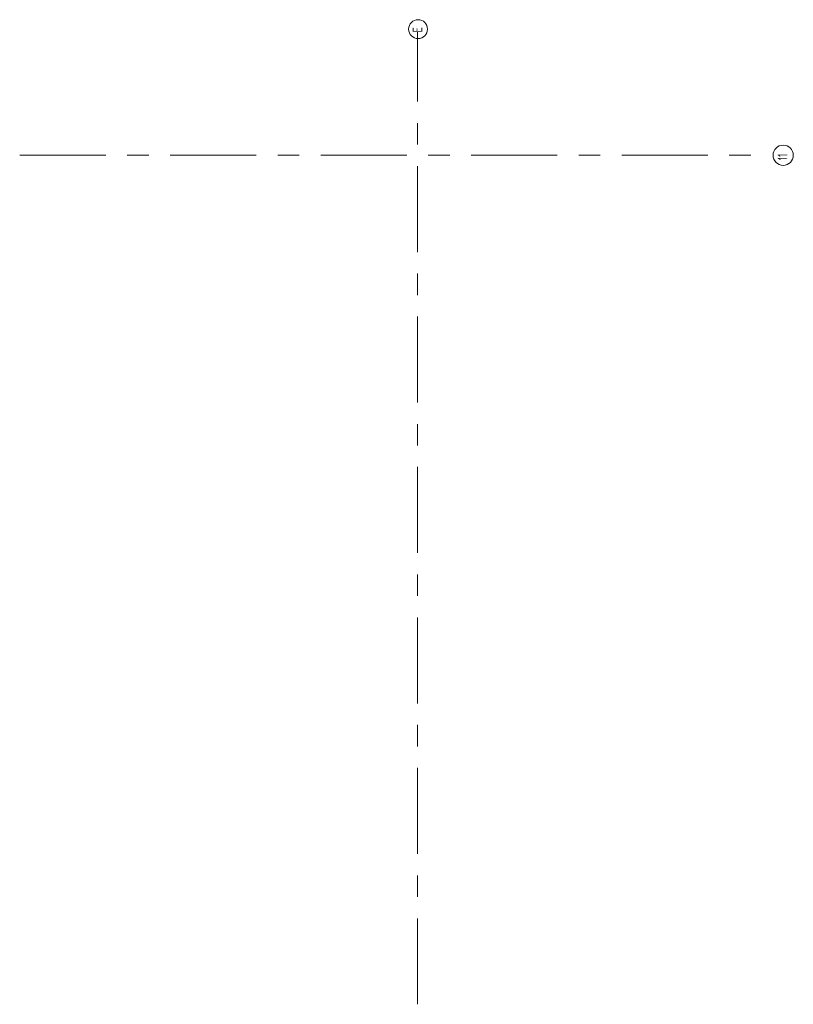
# Model space of a CAD drawing. Header units: metres. Extents: x -38 to 102, y -15 to 21.
# Tile 116 of 229: x 85.76 to 89.35, y -2.78 to 1.8. Entities that reach past the tile are written whole.
import ezdxf

# ---------------------------------------------------------------- set-up
doc = ezdxf.new("R2010")
doc.units = ezdxf.units.M
doc.linetypes.add('______11', pattern=[0.5, 0.4, -0.05, 0, -0.05])
doc.linetypes.add('______5', pattern=[1.1, 0.8, -0.1, 0.1, -0.1])
doc.layers.add('XR$4$Осевая линия (1)', color=7, linetype='______5', lineweight=13)
doc.styles.add('ISOCPEUR', font='txt')

msp = doc.modelspace()

# ---------------------------------------------------------------- linework, layer by layer
at = {"layer": 'XR$4$Осевая линия (1)', "color": 253, "linetype": '______11', "lineweight": 13, "true_color": 0xa0a0a0, "transparency": 33554687}
for p, q in [((87.6053, -2.7782), (87.6053, 1.7443)), ((85.7553, 1.1719), (89.2517, 1.1719))]:
    msp.add_line(p, q, dxfattribs=at)
at = {"layer": 'XR$4$Осевая линия (1)', "color": 7, "linetype": 'Continuous', "lineweight": 13, "transparency": 33554687}
for centre, radius in [((87.6082, 1.7591), 0.0439), ((89.3064, 1.1721), 0.047)]:
    msp.add_circle(centre, radius, dxfattribs=at)

# ---------------------------------------------------------------- texts
at = {"layer": 'XR$4$Осевая линия (1)', "color": 7, "linetype": 'Continuous', "lineweight": 13, "transparency": 33554687, "char_height": 0.045, "attachment_point": 7, "rotation": 90, "style": 'ISOCPEUR'}
for s, insert, width in [('\\W0.78;Е', (87.6278, 1.7434), 0.048961), ('\\W0.62;11', (89.3259, 1.1496), 0.059062)]:
    msp.add_mtext(s, dxfattribs=dict(at, insert=insert, width=width))

doc.saveas('drawing.dxf')
